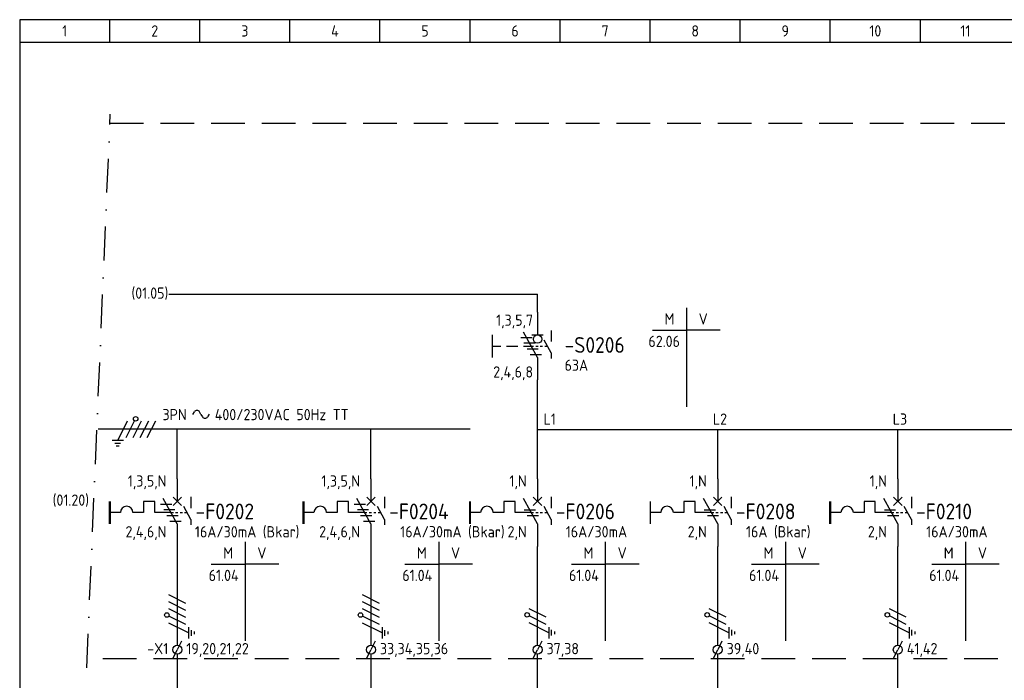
# Model space of a CAD drawing. Extents: x 10 to 411, y 10 to 290.
# Tile 2 of 3: x 10 to 229, y 143 to 290. Entities that reach past the tile are written whole.
import ezdxf
from ezdxf.enums import TextEntityAlignment as Align

# ---------------------------------------------------------------- set-up
doc = ezdxf.new("R2010")
doc.units = 0
doc.header["$LTSCALE"] = 15
doc.header["$MEASUREMENT"] = 0
doc.linetypes.add('DASHDOT', pattern=[1, 0.5, -0.25, 0, -0.25])
doc.linetypes.add('DASHED', pattern=[0.75, 0.5, -0.25])
doc.layers.get('0').update_dxf_attribs({"linetype": 'CONTINUOUS'})
for name, color, linetype in [('0-25', 7, 'CONTINUOUS'), ('0-35', 2, 'CONTINUOUS'), ('0-50', 3, 'CONTINUOUS'), ('B-25', 7, 'CONTINUOUS'), ('B-35', 2, 'CONTINUOUS'), ('S-25', 7, 'CONTINUOUS'), ('S-70', 5, 'CONTINUOUS')]:
    doc.layers.add(name, color=color, linetype=linetype)
doc.styles.add('ISO', font='iso.shx')
doc.styles.get("Standard").update_dxf_attribs({"font": 'iso.shx'})

# ---------------------------------------------------------------- blocks, each defined once
blk = doc.blocks.new('0713D6M4')
at = {"layer": '0-25'}
for p, q in [((-3.72, -5.62), (-1.22, -5.62)), ((-0.52, -6.88), (-3.02, -6.88)), ((-2.33, -8.12), (0.17, -8.12)), ((-1.63, -9.38), (0.87, -9.38))]:
    blk.add_line(p, q, dxfattribs=at)
blk = doc.blocks.new('KADERA3')
at = {"layer": '0-25'}
for p, q in [((30, 285), (30, 290)), ((50, 285), (50, 290)), ((70, 285), (70, 290)), ((90, 285), (90, 290)), ((110, 285), (110, 290)), ((130, 285), (130, 290)), ((150, 285), (150, 290)), ((170, 285), (170, 290)), ((190, 285), (190, 290)), ((210, 285), (210, 290)), ((10, 285), (410, 285))]:
    blk.add_line(p, q, dxfattribs=at)
at = {"layer": '0-50'}
blk.add_lwpolyline([(10, 10), (410, 10), (410, 290), (10, 290)], close=True, dxfattribs=at)
at = {"layer": '0-25', "style": 'ISO'}
for tag, p in [('STR1', (20, 287.5)), ('STR2', (40, 287.5)), ('STR3', (60, 287.5)), ('STR4', (80, 287.5)), ('STR5', (100, 287.5)), ('STR6', (120, 287.5)), ('STR7', (140, 287.5)), ('STR8', (160, 287.5)), ('STR9', (180, 287.5)), ('STR10', (200, 287.5)), ('STR11', (220, 287.5)), ('STR12', (240, 287.5)), ('STR13', (260, 287.5)), ('STR14', (280, 287.5)), ('STR15', (300, 287.5)), ('STR16', (320, 287.5)), ('STR17', (340, 287.5)), ('STR18', (360, 287.5)), ('STR19', (380, 287.5)), ('STR20', (400, 287.5)), ('W', (180, 12.5)), ('Z', (310, 12.5)), ('Y', (327.5, 12.5))]:
    blk.add_attdef(tag, text='', height=2.5, dxfattribs=at).set_placement(p, align=Align.MIDDLE)
for tag, p in [('N', (220, 22.5)), ('B', (92.5, 17.5)), ('P', (220, 17.5)), ('C', (92.5, 12.5)), ('U', (220, 12.5)), ('REV', (295, 12.5))]:
    blk.add_attdef(tag, text='', height=2.5, dxfattribs=at).set_placement(p, align=Align.MIDDLE_LEFT)
at = {"layer": '0-35', "style": 'ISO'}
blk.add_attdef('RNR', text='', height=3.5, dxfattribs=at).set_placement((305, 17.5), align=Align.MIDDLE)
for tag, p in [('X', (178.5, 17.5)), ('FORM', (402.5, 15))]:
    blk.add_attdef(tag, text='', height=3.5, dxfattribs=at).set_placement(p, align=Align.MIDDLE_LEFT)
at = {"layer": '0-50', "style": 'ISO'}
for tag, p in [('M', (342.5, 15)), ('O', (365, 15))]:
    blk.add_attdef(tag, text='', height=5, dxfattribs=at).set_placement(p, align=Align.MIDDLE)
blk.add_attdef('Q', text='', height=5, dxfattribs=at).set_placement((382.5, 15), align=Align.MIDDLE_LEFT)
blk = doc.blocks.new('A$C1CBF7456')
at = {"layer": 'S-25'}
for p, q in [((0, 0), (0, -5)), ((0.94, -4.06), (-0.94, -5.94)), ((-0.94, -4.06), (0.94, -5.94)), ((-15, -5), (-15, -10)), ((-7.5, -5), (-7.5, -7.5)), ((-5, -5), (-7.5, -5)), ((-5, -7.5), (-5, -5)), ((0, -10), (-3.12, -4.38)), ((-12.65, -7.5), (-15, -7.5)), ((-7.5, -7.5), (-9.85, -7.5)), ((-1.39, -7.5), (-5, -7.5)), ((0, -10), (0, -15))]:
    blk.add_line(p, q, dxfattribs=at)
blk.add_arc((-11.25, -7.5), 1.4, 0, 180, dxfattribs=at)
at = {"layer": 'B-25'}
for tag, p in [('KN1', (-2.43, -1.73)), ('KN2', (-2.43, -13.01))]:
    blk.add_attdef(tag, text='', height=2.5, dxfattribs=at).set_placement(p, align=Align.RIGHT)
blk.add_attdef('OM1', (3.91, -13.01), '', height=2.5, dxfattribs=at)
at = {"layer": 'B-35'}
blk.add_attdef('KT', (4.05, -8.99), '', height=3.5, dxfattribs=at)
blk = doc.blocks.new('A$C21862A14')
at = {"layer": 'S-25'}
for p, q in [((1.88, -0.94), (-1.88, 0.94)), ((1.88, -2.5), (-1.88, -0.62)), ((1.88, -4.06), (-1.88, -2.19)), ((1.88, -5.62), (-1.88, -3.75)), ((2.5, -7.5), (-1.88, -5.31)), ((2.5, -6.25), (2.5, -8.75)), ((3.12, -8.12), (3.12, -6.88)), ((3.75, -7.19), (3.75, -7.81))]:
    blk.add_line(p, q, dxfattribs=at)
blk.add_circle((-2.32, -3.53), 0.5, dxfattribs=at)
blk = doc.blocks.new('0060')
at = {"layer": 'S-25'}
for p, q in [((0, 0), (0, -22)), ((-7.5, -5), (0, -5)), ((7.5, -5), (0, -5))]:
    blk.add_line(p, q, dxfattribs=at)
at = {"layer": 'B-25', "style": 'ISO'}
blk.add_text('M', height=2.5, dxfattribs=at).set_placement((-3.75, -2.5), align=Align.MIDDLE_CENTER)
blk.add_text('V', height=2.5, dxfattribs=at).set_placement((3.75, -2.5), align=Align.MIDDLE)
at = {"layer": 'B-25'}
for tag, p in [('M1', (-1.43, -8.73)), ('M2', (-1.43, -12.73)), ('M3', (-1.43, -16.73)), ('M4', (-1.43, -20.73))]:
    blk.add_attdef(tag, text='', height=2.5, dxfattribs=at).set_placement(p, align=Align.RIGHT)
for tag, p in [('V1', (1.57, -8.73)), ('V2', (1.57, -12.73)), ('V3', (1.57, -16.73)), ('V4', (1.57, -20.73))]:
    blk.add_attdef(tag, p, '', height=2.5, dxfattribs=at)
blk = doc.blocks.new('0033')
at = {"layer": 'S-25'}
for p in [(-0.94, -1.88), (0.94, 1.88)]:
    blk.add_line(p, (0, 0), dxfattribs=at)
blk.add_circle((0, 0), 1, dxfattribs=at)
at = {"layer": 'B-25'}
blk.add_attdef('KT', text='', height=2.5, dxfattribs=at).set_placement((-2, -1), align=Align.RIGHT)
blk.add_attdef('KN1', (2, -1.01), '', height=2.5, dxfattribs=at)
blk = doc.blocks.new('0713D6M2')
at = {"layer": '0-25'}
for p, q in [((-2.99, -6.88), (-0.49, -6.88)), ((-2.29, -8.13), (0.21, -8.13))]:
    blk.add_line(p, q, dxfattribs=at)
blk = doc.blocks.new('030102F')
at = {"layer": '0-25'}
for p, q in [((7.5, 2.5), (5.31, -1.88)), ((6.25, 2.5), (8.75, 2.5)), ((8.12, 3.12), (6.88, 3.12)), ((7.19, 3.75), (7.81, 3.75)), ((0.94, 1.88), (-0.94, -1.88)), ((2.5, 1.88), (0.62, -1.88)), ((4.06, 1.88), (2.19, -1.88)), ((5.62, 1.88), (3.75, -1.88))]:
    blk.add_line(p, q, dxfattribs=at)
blk.add_circle((3.53, -2.32), 0.5, dxfattribs=at)
blk = doc.blocks.new('071308')
at = {"layer": '0-25'}
for p, q in [((0, 0), (0, -5)), ((-10, -10), (-10, -5)), ((0, -10), (-3.12, -4.38)), ((-1.25, -5), (1.25, -5)), ((-10, -7.5), (-8.12, -7.5)), ((-6.88, -7.5), (-4.38, -7.5)), ((-3.12, -7.5), (-1.39, -7.5)), ((0, -10), (0, -15))]:
    blk.add_line(p, q, dxfattribs=at)
blk.add_circle((0, -5.94), 0.938, dxfattribs=at)
at = {"layer": '0-25', "style": 'ISO'}
blk.add_attdef('K1', text='', height=2.5, dxfattribs=at).set_placement((-1, -3), align=Align.RIGHT)
blk.add_attdef('OM1', (3, -13), '', height=2.5, dxfattribs=at)
blk.add_attdef('K2', text='', height=2.5, dxfattribs=at).set_placement((-1, -12), align=Align.TOP_RIGHT)
at = {"layer": '0-35', "style": 'ISO'}
blk.add_attdef('KT', (3, -9), '', height=3.5, dxfattribs=at)

msp = doc.modelspace()

# ---------------------------------------------------------------- linework, layer by layer
at = {"layer": '0-25'}
for p, q in [((168, 183.97), (168, 181.47)), ((208, 183.97), (208, 181.47)), ((168, 178.97), (166.44, 181.79)), ((208, 178.97), (206.44, 181.79)), ((168, 178.97), (168, 177.72)), ((208, 178.97), (208, 177.72))]:
    msp.add_line(p, q, dxfattribs=at)
at = {"layer": '0-25', "linetype": 'DASHED'}
for p, q in [((163.61, 180.47), (164.12, 180.47)), ((164.61, 180.47), (165.12, 180.47)), ((165.61, 180.47), (166.12, 180.47)), ((166.61, 180.47), (167.12, 180.47)), ((203.61, 180.47), (204.12, 180.47)), ((204.61, 180.47), (205.12, 180.47)), ((205.61, 180.47), (206.12, 180.47)), ((206.61, 180.47), (207.12, 180.47))]:
    msp.add_line(p, q, dxfattribs=at)
at = {"layer": 'B-25'}
for p, q in [((48.48, 202.27), (48.81, 202.85)), ((50.26, 202.3), (49.94, 202.85)), ((50.26, 202.3), (50.58, 201.75)), ((52.04, 202.33), (51.71, 201.75))]:
    msp.add_line(p, q, dxfattribs=at)
for centre, start, end in [((49.37, 202.53), 29.8344, 150.0578), ((51.14, 202.08), 209.8344, 330.0578)]:
    msp.add_arc(centre, 0.653, start, end, dxfattribs=at)
at = {"layer": 'S-25', "linetype": 'DASHDOT'}
msp.add_line((24.88, 146), (30.12, 269), dxfattribs=at)
at = {"layer": 'S-25', "linetype": 'DASHED'}
for p, q in [((30, 267), (401, 267)), ((123.61, 217.47), (124.12, 217.47)), ((124.61, 217.47), (125.12, 217.47)), ((125.61, 217.47), (126.12, 217.47)), ((126.61, 217.47), (127.12, 217.47)), ((43.61, 180.47), (44.12, 180.47)), ((44.61, 180.47), (45.12, 180.47)), ((45.61, 180.47), (46.12, 180.47)), ((46.61, 180.47), (47.12, 180.47)), ((86.61, 180.47), (87.12, 180.47)), ((87.61, 180.47), (88.12, 180.47)), ((88.61, 180.47), (89.12, 180.47)), ((89.61, 180.47), (90.12, 180.47)), ((123.61, 180.47), (124.12, 180.47)), ((124.61, 180.47), (125.12, 180.47)), ((125.61, 180.47), (126.12, 180.47)), ((126.61, 180.47), (127.12, 180.47)), ((395.95, 148), (24.95, 148))]:
    msp.add_line(p, q, dxfattribs=at)
at = {"layer": 'S-25'}
for p, q in [((43.12, 229), (125, 229)), ((125, 224.97), (125, 229)), ((128, 220.97), (128, 218.47)), ((128, 215.97), (126.44, 218.79)), ((128, 215.97), (128, 214.72)), ((125, 198.97), (125, 209.97)), ((45, 187.97), (45, 199)), ((88, 187.97), (88, 199)), ((125, 187.97), (125, 198.97)), ((165, 187.97), (165, 198.97)), ((205, 187.97), (205, 198.97)), ((48, 183.97), (48, 181.47)), ((91, 183.97), (91, 181.47)), ((128, 183.97), (128, 181.47)), ((48, 178.97), (46.44, 181.79)), ((91, 178.97), (89.44, 181.79)), ((128, 178.97), (126.44, 181.79)), ((48, 178.97), (48, 177.72)), ((91, 178.97), (91, 177.72)), ((128, 178.97), (128, 177.72)), ((45, 172.97), (45, 151)), ((88, 172.97), (88, 151)), ((125, 151), (125, 172.97)), ((165, 151), (165, 172.97)), ((205, 151), (205, 172.97)), ((126.88, 157.2), (123.12, 159.08)), ((126.88, 155.64), (123.12, 157.52)), ((166.88, 157.2), (163.12, 159.08)), ((166.88, 155.64), (163.12, 157.52)), ((206.88, 157.2), (203.12, 159.08)), ((206.88, 155.64), (203.12, 157.52)), ((127.5, 153.77), (123.12, 155.95)), ((167.5, 153.77), (163.12, 155.95)), ((207.5, 153.77), (203.12, 155.95)), ((127.5, 155.02), (127.5, 152.52)), ((128.12, 153.14), (128.12, 154.39)), ((128.75, 154.08), (128.75, 153.45)), ((167.5, 155.02), (167.5, 152.52)), ((168.12, 153.14), (168.12, 154.39)), ((168.75, 154.08), (168.75, 153.45)), ((207.5, 155.02), (207.5, 152.52)), ((208.12, 153.14), (208.12, 154.39)), ((208.75, 154.08), (208.75, 153.45)), ((45, 149), (45, 120.97)), ((88, 149), (88, 91.97)), ((125, 87.5), (125, 149)), ((165, 94.1), (165, 149)), ((205, 126), (205, 149))]:
    msp.add_line(p, q, dxfattribs=at)
at = {"layer": 'S-25', "const_width": 0.5}
for points in [[(30, 182.97), (30, 177.97)], [(73, 182.97), (73, 177.97)], [(110, 182.97), (110, 177.97)], [(190, 182.97), (190, 177.97)]]:
    msp.add_lwpolyline(points, dxfattribs=at)
at = {"layer": 'S-25'}
for centre in [(122.68, 157.74), (162.68, 157.74), (202.68, 157.74)]:
    msp.add_circle(centre, 0.5, dxfattribs=at)
at = {"layer": 'S-70'}
for p, q in [((110, 199), (27.46, 199)), ((125, 198.97), (398.46, 198.97))]:
    msp.add_line(p, q, dxfattribs=at)

# ---------------------------------------------------------------- block references
for p in [(45, 161.24), (88, 161.24)]:
    msp.add_blockref('A$C21862A14', p)
at = {"layer": '0-25'}
for name, p in [('0713D6M4', (125, 224.97)), ('0713D6M4', (45, 187.97)), ('0713D6M4', (88, 187.97)), ('0713D6M2', (165, 187.97)), ('0713D6M2', (205, 187.97))]:
    msp.add_blockref(name, p, dxfattribs=at)
at = {"layer": '0-25', "rotation": 180}
msp.add_blockref('030102F', (39.27, 199), dxfattribs=at)
at = {"layer": '0-35'}
ref = msp.add_blockref('071308', (125, 224.97), dxfattribs=at)
ref.add_attrib('KT', '-S0206', (131, 215.97), dxfattribs={"height": 3.5, "style": 'ISO'})
ref.add_attrib('K1', '1,3,5,7', dxfattribs={"layer": '0-25', "height": 2.5, "style": 'ISO'}).set_placement((124, 221.97), align=Align.RIGHT)
ref.add_attrib('K2', '2,4,6,8', dxfattribs={"layer": '0-25', "height": 2.5, "style": 'ISO'}).set_placement((124, 212.97), align=Align.TOP_RIGHT)
ref.add_attrib('OM1', '63A', (131, 211.97), dxfattribs={"layer": '0-25', "height": 2.5, "style": 'ISO'})
at = {"layer": 'S-25'}
ref = msp.add_blockref('KADERA3', (0, 0), dxfattribs=at)
ref.add_attrib('STR1', '1', dxfattribs={"layer": '0-25', "height": 2.5, "style": 'ISO'}).set_placement((20, 287.5), align=Align.MIDDLE)
ref.add_attrib('STR2', '2', dxfattribs={"layer": '0-25', "height": 2.5, "style": 'ISO'}).set_placement((40, 287.5), align=Align.MIDDLE)
ref.add_attrib('STR3', '3', dxfattribs={"layer": '0-25', "height": 2.5, "style": 'ISO'}).set_placement((60, 287.5), align=Align.MIDDLE)
ref.add_attrib('STR4', '4', dxfattribs={"layer": '0-25', "height": 2.5, "style": 'ISO'}).set_placement((80, 287.5), align=Align.MIDDLE)
ref.add_attrib('STR5', '5', dxfattribs={"layer": '0-25', "height": 2.5, "style": 'ISO'}).set_placement((100, 287.5), align=Align.MIDDLE)
ref.add_attrib('STR6', '6', dxfattribs={"layer": '0-25', "height": 2.5, "style": 'ISO'}).set_placement((120, 287.5), align=Align.MIDDLE)
ref.add_attrib('STR7', '7', dxfattribs={"layer": '0-25', "height": 2.5, "style": 'ISO'}).set_placement((140, 287.5), align=Align.MIDDLE)
ref.add_attrib('STR8', '8', dxfattribs={"layer": '0-25', "height": 2.5, "style": 'ISO'}).set_placement((160, 287.5), align=Align.MIDDLE)
ref.add_attrib('STR9', '9', dxfattribs={"layer": '0-25', "height": 2.5, "style": 'ISO'}).set_placement((180, 287.5), align=Align.MIDDLE)
ref.add_attrib('STR10', '10', dxfattribs={"layer": '0-25', "height": 2.5, "style": 'ISO'}).set_placement((200, 287.5), align=Align.MIDDLE)
ref.add_attrib('STR11', '11', dxfattribs={"layer": '0-25', "height": 2.5, "style": 'ISO'}).set_placement((220, 287.5), align=Align.MIDDLE)
for name, p, values in [('0060', (158.04, 226), {'M1': '62.06'}), ('A$C1CBF7456', (45, 187.97), {'KT': '-F0202', 'OM1': '16A/30mA (Bkar)', 'KN1': '1,3,5,N', 'KN2': '2,4,6,N'}), ('0060', (60.04, 174), {'M1': '61.04'}), ('0060', (103.04, 174), {'M1': '61.04'}), ('0060', (140.04, 174), {'M1': '61.04'}), ('0060', (180.04, 174), {'M1': '61.04'}), ('0060', (220.04, 174), {'M1': '61.04'})]:
    msp.add_blockref(name, p, dxfattribs=at).add_auto_attribs(values)
ref = msp.add_blockref('A$C1CBF7456', (88, 187.97), dxfattribs=at)
ref.add_attrib('KT', '-F0204', (92.05, 178.98), dxfattribs={"layer": 'B-35', "height": 3.5})
ref.add_attrib('OM1', '16A/30mA (Bkar)', (94.49, 174.97), dxfattribs={"layer": 'B-25', "height": 2.5})
ref.add_attrib('KN1', '1,3,5,N', dxfattribs={"layer": 'B-25', "height": 2.5}).set_placement((85.57, 186.24), align=Align.RIGHT)
ref.add_attrib('KN2', '2,4,6,N', dxfattribs={"layer": 'B-25', "height": 2.5}).set_placement((85.57, 174.97), align=Align.RIGHT)
ref = msp.add_blockref('A$C1CBF7456', (125, 187.97), dxfattribs=at)
ref.add_attrib('KT', '-F0206', (129.05, 178.98), dxfattribs={"layer": 'B-35', "height": 3.5})
ref.add_attrib('OM1', '16A/30mA', (131.26, 174.97), dxfattribs={"layer": 'B-25', "height": 2.5})
ref.add_attrib('KN1', '1,N', dxfattribs={"layer": 'B-25', "height": 2.5}).set_placement((122.57, 186.24), align=Align.RIGHT)
ref.add_attrib('KN2', '2,N', dxfattribs={"layer": 'B-25', "height": 2.5}).set_placement((122.57, 174.97), align=Align.RIGHT)
ref = msp.add_blockref('A$C1CBF7456', (165, 187.97), dxfattribs=at)
ref.add_attrib('KT', '-F0208', (169.05, 178.98), dxfattribs={"layer": 'B-35', "height": 3.5})
ref.add_attrib('OM1', '16A (Bkar)', (171.28, 174.97), dxfattribs={"layer": 'B-25', "height": 2.5})
ref.add_attrib('KN1', '1,N', dxfattribs={"layer": 'B-25', "height": 2.5}).set_placement((162.57, 186.24), align=Align.RIGHT)
ref.add_attrib('KN2', '2,N', dxfattribs={"layer": 'B-25', "height": 2.5}).set_placement((162.57, 174.97), align=Align.RIGHT)
ref = msp.add_blockref('A$C1CBF7456', (205, 187.97), dxfattribs=at)
ref.add_attrib('KT', '-F0210', (209.05, 178.98), dxfattribs={"layer": 'B-35', "height": 3.5})
ref.add_attrib('OM1', '16A/30mA', (211.29, 174.97), dxfattribs={"layer": 'B-25', "height": 2.5})
ref.add_attrib('KN1', '1,N', dxfattribs={"layer": 'B-25', "height": 2.5}).set_placement((202.57, 186.24), align=Align.RIGHT)
ref.add_attrib('KN2', '2,N', dxfattribs={"layer": 'B-25', "height": 2.5}).set_placement((202.57, 174.97), align=Align.RIGHT)
msp.add_blockref('0713D6M2', (125, 187.97), dxfattribs=at)
at = {"layer": 'S-25', "linetype": 'DASHDOT', "ltscale": 10}
for p, values in [((45, 150), {'KN1': '19,20,21,22', 'KT': '-X1'}), ((88, 150), {'KN1': '33,34,35,36'}), ((125, 150), {'KN1': '37,38'}), ((165, 150), {'KN1': '39,40'}), ((205, 150), {'KN1': '41,42'})]:
    msp.add_blockref('0033', p, dxfattribs=at).add_auto_attribs(values)

# ---------------------------------------------------------------- texts
at = {"layer": '0-25', "style": 'ISO'}
for s, p in [('L1', (129.07, 201.25)), ('L2', (167.07, 201.25)), ('L3', (207.07, 201.25))]:
    msp.add_text(s, height=2.5, dxfattribs=at).set_placement(p, align=Align.MIDDLE_RIGHT)
at = {"layer": 'B-25', "style": 'ISO'}
for s, p in [('(01.05)', (43, 229.25)), ('3PN', (47.07, 202.25))]:
    msp.add_text(s, height=2.5, dxfattribs=at).set_placement(p, align=Align.MIDDLE_RIGHT)
for s, p in [('400/230VAC 50Hz TT', (53.32, 202.25)), ('(01.20)', (17.32, 183.25))]:
    msp.add_text(s, height=2.5, dxfattribs=at).set_placement(p, align=Align.MIDDLE_LEFT)

doc.saveas('drawing.dxf')
